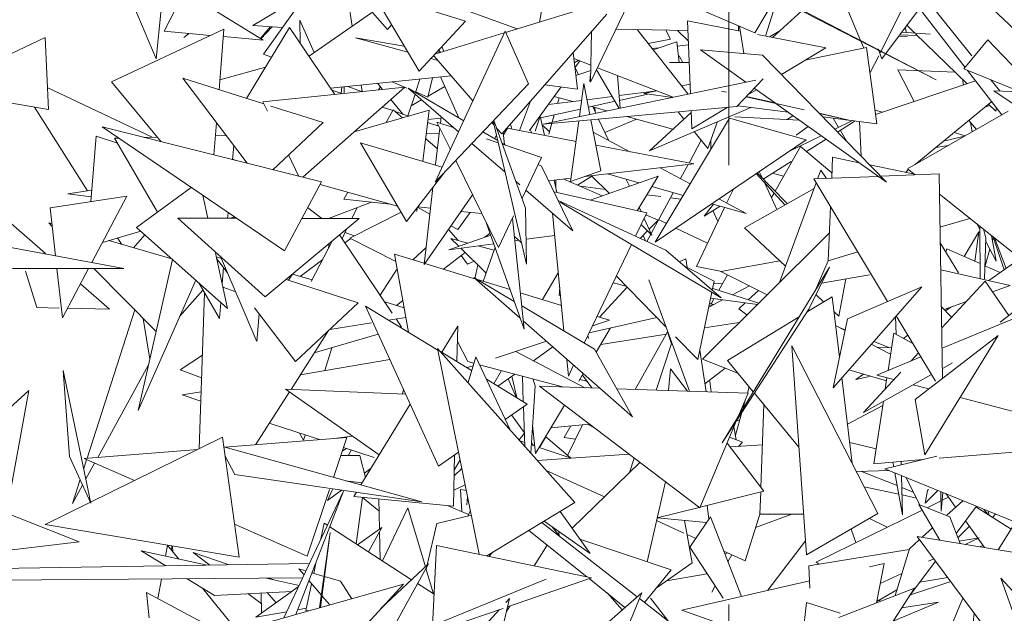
# Model space of a CAD drawing. Header units: metres. Extents: x -14.5 to 19.7, y -19.1 to 4.
# Tile 121 of 218: x 16.32 to 16.544, y 2.873 to 3.008. Entities that reach past the tile are written whole.
import ezdxf

# ---------------------------------------------------------------- set-up
doc = ezdxf.new("R2010")
doc.units = ezdxf.units.M
doc.linetypes.add('Traço ponto', pattern=[0.015875, 0.00635, -0.004762, 0, -0.004762])
doc.layers.add('A-DETL', color=7, linetype='Continuous', lineweight=5, true_color=0x00a600)
doc.layers.add('L-PLNT', color=7, linetype='Continuous', lineweight=5, true_color=0x005900)
doc.layers.add('G-IMPT', color=7, linetype='Continuous', lineweight=5)

# ---------------------------------------------------------------- blocks, each defined once
blk = doc.blocks.new('ÁRVORES ORNAMENTAIS - Pequeno e Médio Porte - Ipê-roxo-2976198-A')
at = {"layer": 'G-IMPT', "color": 253, "true_color": 0xaaaaaa}
for p, q in [((6.06023, 2.99728), (6.03231, 3.03331)), ((6.01236, 3.00512), (6.02621, 3.02859)), ((6.06173, 2.99989), (6.04002, 3.02705)), ((5.92874, 3.00593), (5.91293, 3.02392)), ((5.96332, 3.00758), (5.96654, 3.02484)), ((5.90054, 3.0003), (5.91537, 3.02115)), ((5.8761, 2.99919), (5.86765, 3.01911)), ((6.03065, 3.01721), (6.03642, 3.00342)), ((6.08686, 2.99124), (6.05868, 3.01805)), ((5.92068, 3.00665), (5.91911, 3.01689)), ((6.0148, 3.00442), (6.01811, 3.01485)), ((5.88185, 3.01317), (5.87788, 3.0055)), ((5.88307, 3.01422), (5.90043, 3.00347)), ((5.89805, 3.0068), (5.91042, 3.01419)), ((5.92526, 3.01441), (5.93592, 2.99644)), ((5.92526, 3.01441), (5.94648, 3.00784)), ((5.93594, 3.01419), (5.95825, 3.00603)), ((6.01236, 3.00512), (5.9929, 3.01353)), ((6.01753, 3.01302), (6.05361, 2.99446)), ((6.05361, 2.99446), (6.01759, 3.01323)), ((5.8761, 2.99919), (5.87721, 3.01044)), ((5.95563, 3.00523), (5.97692, 3.01173)), ((5.98336, 3.01142), (5.97494, 2.99392)), ((6.02302, 3.01019), (6.01641, 3.00411)), ((6.04092, 3.00062), (6.04581, 3.01035)), ((6.04983, 3.01071), (6.04126, 2.99924)), ((5.90885, 3.00273), (5.9088, 3.00804)), ((5.9088, 3.00804), (5.91202, 3.00063)), ((5.92509, 3.00971), (5.91095, 2.99989)), ((5.95474, 2.98211), (5.97865, 3.00942)), ((5.86588, 2.99399), (5.8915, 3.006)), ((5.8915, 3.006), (5.89039, 2.9922)), ((5.89663, 2.99022), (5.90641, 3.00633)), ((5.90484, 3.00635), (5.89805, 3.0068)), ((5.90202, 3.00654), (5.89981, 3.00385)), ((5.9025, 3.0065), (5.89988, 3.0038)), ((5.91671, 2.99114), (5.90641, 3.00633)), ((5.92874, 3.00593), (5.92966, 3.007)), ((5.93592, 2.99644), (5.94648, 3.00784)), ((5.99712, 3.00566), (5.98075, 3.00599)), ((5.98554, 3.0059), (5.99719, 2.99118)), ((5.99316, 3.00369), (5.99207, 3.00576)), ((5.99475, 3.00571), (5.99721, 3.00335)), ((5.99768, 2.99128), (5.99703, 3.00788)), ((6.00904, 3.00554), (5.99703, 3.00788)), ((6.00867, 3.00671), (6.00861, 3.00562)), ((6.00983, 3.00044), (6.00887, 3.00663)), ((6.04686, 3.00524), (6.04656, 3.00634)), ((6.04696, 3.00687), (6.0488, 3.00509)), ((5.82558, 2.99215), (5.85078, 3.00409)), ((5.85154, 2.98765), (5.85078, 3.00409)), ((5.8884, 3.00455), (5.87788, 3.0055)), ((5.88356, 3.00499), (5.88238, 3.00406)), ((5.88353, 3.00499), (5.88238, 3.00406)), ((5.90043, 3.00347), (5.89137, 3.00428)), ((5.93337, 3.00075), (5.92147, 3.004)), ((5.93256, 3.0021), (5.92147, 3.004)), ((5.93948, 3.00029), (5.95533, 3.00513)), ((5.95551, 3.00552), (5.9396, 2.97114)), ((5.96083, 2.99356), (5.95551, 3.00552)), ((5.97516, 3.00543), (5.97494, 2.99392)), ((5.99313, 3.00373), (5.98807, 3.0027)), ((6.02853, 3.00175), (6.01299, 3.00477)), ((6.01568, 3.00425), (6.01803, 3.0056)), ((6.04711, 3.00428), (6.04508, 3.00435)), ((6.04933, 3.00457), (6.04535, 3.00472)), ((6.0458, 3.00532), (6.0523, 3.00481)), ((6.04896, 3.00493), (6.06072, 2.99356)), ((6.05994, 2.99693), (6.06537, 3.00352)), ((6.07748, 2.99095), (6.06537, 3.00352)), ((5.94081, 3.0007), (5.9404, 3.00128)), ((5.94109, 3.00203), (5.94156, 3.00093)), ((5.98896, 3.00158), (5.99043, 3.00172)), ((5.99459, 3.00312), (5.98918, 3.0013)), ((5.99514, 2.99838), (5.99459, 3.00312)), ((5.9947, 3.00214), (5.99725, 3.00238)), ((6.0141, 3.00009), (5.99997, 3.00124)), ((5.99997, 3.00124), (6.01032, 2.99388)), ((6.01844, 2.99565), (6.02853, 3.00175)), ((6.03777, 3.0018), (6.02384, 2.99891)), ((6.03648, 3.00327), (6.03715, 3.00167)), ((6.0401, 2.98444), (6.03777, 3.0018)), ((6.04042, 3.00153), (6.04126, 2.99924)), ((5.90233, 2.99962), (5.90054, 3.0003)), ((5.94018, 2.99888), (5.93858, 2.99932)), ((5.94818, 2.98967), (5.9393, 2.99989)), ((5.94079, 3.00069), (5.93998, 3.00083)), ((5.97201, 2.99233), (5.97098, 3.00065)), ((5.97115, 2.99928), (5.97501, 2.99777)), ((5.99593, 2.99838), (5.99514, 2.99989)), ((6.0141, 3.00009), (6.04234, 2.97112)), ((6.03864, 2.99608), (6.04055, 2.99989)), ((5.89057, 2.99442), (5.90093, 2.99731)), ((5.97126, 2.99835), (5.97216, 2.99888)), ((5.97141, 2.99718), (5.97254, 2.99874)), ((5.97144, 2.99722), (5.97218, 2.9956)), ((5.98151, 2.98795), (5.97629, 2.99674)), ((5.97651, 2.99719), (5.99374, 2.99047)), ((5.9974, 2.99837), (5.9929, 2.99838)), ((6.0449, 2.99674), (6.04863, 2.98948)), ((6.0449, 2.99674), (6.05803, 2.99616)), ((6.05994, 2.99693), (6.07807, 2.98953)), ((5.89676, 2.97543), (5.88212, 2.99481)), ((5.90059, 2.98897), (5.88212, 2.99481)), ((5.94323, 2.99537), (5.91576, 2.99255)), ((5.93512, 2.99156), (5.93611, 2.99463)), ((5.93795, 2.99047), (5.939, 2.99493)), ((5.94081, 2.99512), (5.94494, 2.98581)), ((5.97499, 2.99654), (5.97163, 2.99541)), ((5.97482, 2.99403), (5.97498, 2.9959)), ((5.97482, 2.99403), (5.97495, 2.9948)), ((5.98108, 2.99541), (5.98173, 2.988)), ((6.01423, 2.99469), (6.00827, 2.98835)), ((6.03864, 2.99608), (6.03846, 2.99638)), ((6.05989, 2.99328), (6.05965, 2.99459)), ((6.06859, 2.98649), (6.06076, 2.9966)), ((5.87513, 2.98137), (5.8513, 2.99272)), ((5.86588, 2.99399), (5.87718, 2.98035)), ((5.90036, 2.98944), (5.93271, 2.99279)), ((5.90945, 2.97224), (5.93271, 2.99279)), ((5.91832, 2.99281), (5.9182, 2.99136)), ((5.91888, 2.99287), (5.9189, 2.99136)), ((5.9228, 2.99177), (5.91971, 2.99295)), ((5.92296, 2.99178), (5.92274, 2.99326)), ((5.92762, 2.99227), (5.92649, 2.99365)), ((5.92714, 2.99285), (5.92667, 2.99217)), ((5.93312, 2.99256), (5.92983, 2.99399)), ((5.94491, 2.98261), (5.93345, 2.99253)), ((5.94608, 2.98514), (5.93345, 2.99253)), ((5.9418, 2.9929), (5.93801, 2.99074)), ((5.96083, 2.99356), (5.9396, 2.97114)), ((5.96106, 2.9829), (5.96825, 2.99282)), ((6.01259, 2.99435), (5.96417, 2.98438)), ((5.97201, 2.99233), (5.96455, 2.99331)), ((5.97345, 2.99361), (5.97243, 2.98608)), ((5.9748, 2.98657), (5.97345, 2.99361)), ((5.9976, 2.99347), (5.99569, 2.99308)), ((6.01221, 2.99254), (6.01704, 2.98911)), ((6.03982, 2.98652), (6.06262, 2.9942)), ((6.06813, 2.9919), (6.06611, 2.99441)), ((5.85154, 2.98765), (5.82558, 2.99215)), ((5.91607, 2.99208), (5.91837, 2.99131)), ((5.9334, 2.98626), (5.935, 2.9912)), ((5.93795, 2.99047), (5.93515, 2.99168)), ((5.97089, 2.98951), (5.96669, 2.99067)), ((5.96781, 2.99036), (5.96745, 2.98908)), ((5.97991, 2.99065), (5.97416, 2.98992)), ((5.99003, 2.99191), (5.98148, 2.99084)), ((5.98158, 2.98977), (5.98797, 2.99119)), ((5.99005, 2.99191), (5.98712, 2.9913)), ((5.99366, 2.99045), (5.98712, 2.9913)), ((6.00587, 2.99161), (6.00478, 2.99186)), ((6.02361, 2.98758), (6.01038, 2.99059)), ((6.01693, 2.98918), (6.01047, 2.99068)), ((6.01079, 2.99102), (6.01271, 2.99218)), ((6.07267, 2.99174), (6.06673, 2.99194)), ((6.06673, 2.99194), (6.08303, 2.98094)), ((5.84835, 2.9882), (5.86045, 2.96919)), ((5.90036, 2.98944), (5.90139, 2.98731)), ((5.91406, 2.98471), (5.90215, 2.98848)), ((5.92754, 2.98823), (5.92992, 2.98743)), ((5.93223, 2.98665), (5.92951, 2.98997)), ((5.93651, 2.98988), (5.93414, 2.98853)), ((5.96128, 2.98958), (5.95877, 2.98291)), ((5.9636, 2.98577), (5.97266, 2.98779)), ((6.00827, 2.98835), (5.96417, 2.98438)), ((5.97293, 2.98977), (5.96535, 2.98882)), ((5.97449, 2.98819), (5.98057, 2.98955)), ((5.97866, 2.98737), (5.97514, 2.98834)), ((5.97556, 2.98822), (5.97619, 2.98686)), ((5.97595, 2.98811), (5.97602, 2.98723)), ((5.98837, 2.9783), (6.01141, 2.98815)), ((5.998, 2.98329), (6.00603, 2.98814)), ((6.01994, 2.98705), (6.00845, 2.98854)), ((6.01711, 2.98906), (6.04234, 2.97112)), ((6.06628, 2.98948), (6.04885, 2.9752)), ((6.06581, 2.98863), (6.06467, 2.98816)), ((6.06555, 2.98888), (6.06721, 2.98727)), ((6.06721, 2.98727), (6.06735, 2.98809)), ((5.93819, 2.98753), (5.92114, 2.98257)), ((5.92841, 2.98469), (5.93003, 2.98763)), ((5.93003, 2.98763), (5.93213, 2.98577)), ((5.93048, 2.98724), (5.93359, 2.98619)), ((5.93678, 2.97589), (5.93819, 2.98753)), ((5.94091, 2.98575), (5.93793, 2.98538)), ((5.94095, 2.98604), (5.94077, 2.98455)), ((5.96233, 2.98274), (5.96351, 2.98617)), ((5.96351, 2.98617), (5.96446, 2.98182)), ((5.96671, 2.98646), (5.96624, 2.98481)), ((5.9937, 2.98321), (5.98325, 2.9861)), ((5.99785, 2.98703), (5.98837, 2.9783)), ((6.00659, 2.98572), (5.98966, 2.9575)), ((5.99621, 2.98552), (5.99489, 2.98714)), ((5.998, 2.98329), (5.99783, 2.98741)), ((6.02404, 2.9808), (6.00659, 2.98572)), ((6.02243, 2.98528), (6.00779, 2.98602)), ((6.02102, 2.98627), (6.01972, 2.98541)), ((6.03379, 2.98527), (6.02702, 2.98684)), ((6.03379, 2.98527), (6.02706, 2.9868)), ((6.0401, 2.98444), (6.02781, 2.98603)), ((6.03143, 2.98361), (6.0302, 2.98572)), ((6.0414, 2.98705), (6.03969, 2.98753)), ((6.04713, 2.97418), (6.07004, 2.98732)), ((5.90526, 2.95547), (5.86377, 2.98372)), ((5.91368, 2.97118), (5.86377, 2.98372)), ((5.88978, 2.98467), (5.88919, 2.97734)), ((5.9026, 2.97396), (5.91406, 2.98471)), ((5.93785, 2.98476), (5.94044, 2.98389)), ((5.94065, 2.98346), (5.93969, 2.9752)), ((5.94038, 2.98401), (5.93979, 2.98411)), ((5.94389, 2.98349), (5.93998, 2.98482)), ((5.93998, 2.98482), (5.94304, 2.97857)), ((5.95302, 2.98409), (5.95247, 2.98473)), ((5.95279, 2.98507), (5.96036, 2.95244)), ((5.96017, 2.96525), (5.95293, 2.98522)), ((5.95474, 2.98211), (5.95358, 2.98345)), ((5.95512, 2.98191), (5.95605, 2.98343)), ((5.97166, 2.98043), (5.95605, 2.98343)), ((5.95675, 2.98441), (5.95704, 2.98324)), ((5.96394, 2.98419), (5.96561, 2.98257)), ((5.96617, 2.98456), (5.96547, 2.98207)), ((5.97229, 2.98511), (5.97041, 2.9713)), ((5.97728, 2.9737), (5.97504, 2.98536)), ((5.9768, 2.98552), (5.97901, 2.9807)), ((5.98544, 2.98549), (5.97819, 2.98248)), ((6.00169, 2.97877), (6.00385, 2.98492)), ((6.0245, 2.9838), (6.02179, 2.98187)), ((6.03459, 2.98515), (6.03057, 2.9832)), ((6.03121, 2.98255), (6.03521, 2.98507)), ((6.03619, 2.98494), (6.03657, 2.97705)), ((6.06279, 2.98316), (6.06106, 2.98519)), ((6.06186, 2.98263), (6.06147, 2.98471)), ((5.86245, 2.98159), (5.86122, 2.96672)), ((5.86245, 2.98159), (5.86726, 2.98005)), ((5.86661, 2.98117), (5.8675, 2.98119)), ((5.86661, 2.98117), (5.87638, 2.96434)), ((5.87331, 2.98133), (5.87632, 2.9814)), ((5.88954, 2.98171), (5.89198, 2.98177)), ((5.93741, 2.98109), (5.9401, 2.97871)), ((5.94051, 2.98228), (5.93755, 2.98221)), ((5.95383, 2.98061), (5.95044, 2.98259)), ((5.95354, 2.98183), (5.95311, 2.98103)), ((5.95506, 2.98247), (5.95535, 2.97972)), ((5.96125, 2.98316), (5.96157, 2.98237)), ((5.97558, 2.98253), (5.98393, 2.97808)), ((6.00169, 2.97877), (5.99854, 2.98265)), ((6.02748, 2.98169), (6.01995, 2.97803)), ((6.03329, 2.9804), (6.03182, 2.98294)), ((6.05533, 2.9805), (6.06006, 2.9816)), ((6.06027, 2.98172), (6.0577, 2.98245)), ((5.89372, 2.97946), (5.89346, 2.97626)), ((5.9226, 2.98011), (5.93309, 2.96221)), ((5.9226, 2.98011), (5.94119, 2.97458)), ((5.95549, 2.97345), (5.94796, 2.97997)), ((5.95395, 2.98008), (5.9513, 2.98098)), ((5.9558, 2.97946), (5.95482, 2.98003)), ((5.96377, 2.97676), (5.95492, 2.97976)), ((5.99844, 2.9753), (5.97615, 2.97957)), ((6.02404, 2.9808), (5.98966, 2.9575)), ((5.99737, 2.9755), (6.00014, 2.98068)), ((6.00234, 2.98062), (6.00234, 2.97865)), ((6.02275, 2.97926), (6.01696, 2.96908)), ((6.02275, 2.97926), (6.02991, 2.97326)), ((6.02414, 2.97809), (6.02859, 2.9809)), ((6.05354, 2.97904), (6.05644, 2.97952)), ((5.90621, 2.97735), (5.90858, 2.97246)), ((5.96377, 2.97676), (5.95936, 2.9675)), ((6.03007, 2.97681), (6.02986, 2.97204)), ((6.03007, 2.97681), (6.03611, 2.97555)), ((5.89347, 2.97644), (5.89416, 2.97609)), ((5.94427, 2.97607), (5.95399, 2.95623)), ((5.96383, 2.97476), (5.96307, 2.9752)), ((5.97091, 2.96009), (5.96383, 2.97476)), ((5.97356, 2.9724), (5.99844, 2.9753)), ((5.99082, 2.97441), (5.99763, 2.97078)), ((5.99546, 2.97194), (5.99718, 2.97515)), ((6.01425, 2.97186), (6.02061, 2.97587)), ((6.03851, 2.97505), (6.04869, 2.97294)), ((5.93309, 2.96221), (5.9419, 2.97357)), ((5.97728, 2.9737), (5.97041, 2.9713)), ((5.97524, 2.97249), (5.97202, 2.97048)), ((5.97484, 2.96706), (5.99036, 2.97253)), ((5.97515, 2.97258), (5.97921, 2.9686)), ((5.98593, 2.97097), (5.9788, 2.97301)), ((5.98554, 2.96464), (5.99036, 2.97253)), ((6.01917, 2.96594), (6.01269, 2.97311)), ((6.01971, 2.96625), (6.0129, 2.97325)), ((6.01408, 2.97204), (6.01337, 2.97357)), ((6.01891, 2.97251), (6.01635, 2.97318)), ((6.02575, 2.97187), (6.04046, 2.97246)), ((6.02735, 2.97385), (6.02663, 2.97191)), ((6.02866, 2.97199), (6.02735, 2.97385)), ((6.04101, 2.97249), (6.0543, 2.97302)), ((6.04737, 2.97399), (6.04662, 2.97337)), ((6.04713, 2.97418), (6.04886, 2.9728)), ((6.0543, 2.97302), (6.05509, 2.92647)), ((5.8716, 2.96084), (5.88401, 2.96994)), ((5.90526, 2.95547), (5.91368, 2.97118)), ((5.93105, 2.96569), (5.91339, 2.97063)), ((5.93909, 2.96994), (5.93706, 2.95239)), ((5.95884, 2.97054), (5.95799, 2.97128)), ((5.96542, 2.97145), (5.97051, 2.97204)), ((5.96668, 2.9716), (5.96729, 2.96877)), ((5.96702, 2.97164), (5.96705, 2.96986)), ((5.96887, 2.97185), (5.97761, 2.96804)), ((5.97267, 2.9702), (5.97833, 2.96947)), ((5.9831, 2.97178), (5.98381, 2.97023)), ((5.99601, 2.96809), (5.98889, 2.97013)), ((6.01738, 2.96493), (6.01453, 2.97107)), ((6.02629, 2.97098), (6.01795, 2.94827)), ((6.02575, 2.97187), (6.04258, 2.94395)), ((5.85194, 2.9653), (5.86943, 2.96798)), ((5.86144, 2.96935), (5.85599, 2.96845)), ((5.86131, 2.96783), (5.85599, 2.96845)), ((5.8614, 2.95281), (5.86943, 2.96798)), ((5.88783, 2.96293), (5.8867, 2.96811)), ((5.91882, 2.96727), (5.9197, 2.96886)), ((5.94808, 2.96829), (5.93706, 2.95239)), ((5.97091, 2.96009), (5.96023, 2.96933)), ((5.98776, 2.96414), (5.96665, 2.96892)), ((5.98774, 2.96825), (5.99092, 2.96784)), ((5.98875, 2.95944), (5.99374, 2.96874)), ((6.00594, 2.96635), (6.00748, 2.96958)), ((6.01, 2.96073), (6.02583, 2.96972)), ((6.01672, 2.96865), (6.01613, 2.96762)), ((6.05437, 2.9684), (6.07615, 2.95104)), ((5.91056, 2.96536), (5.91379, 2.9629)), ((5.91527, 2.9629), (5.92508, 2.96661)), ((5.91882, 2.96727), (5.92936, 2.96616)), ((5.92183, 2.96538), (5.92063, 2.96289)), ((5.93557, 2.96541), (5.93838, 2.96385)), ((5.93564, 2.9655), (5.93854, 2.9652)), ((5.99209, 2.95562), (5.96759, 2.96697)), ((6.00472, 2.94478), (5.96806, 2.96656)), ((5.98601, 2.96542), (5.98646, 2.96443)), ((5.99311, 2.96756), (5.9955, 2.96725)), ((5.99907, 2.95197), (6.00548, 2.96539)), ((6.00079, 2.96337), (6.00296, 2.96611)), ((6.00079, 2.96337), (6.00445, 2.96568)), ((6.01039, 2.96398), (6.00253, 2.96623)), ((6.00414, 2.96732), (6.01039, 2.96398)), ((6.02957, 2.96555), (6.02902, 2.95323)), ((5.85194, 2.9653), (5.85316, 2.95434)), ((5.89246, 2.96419), (5.89235, 2.96293)), ((5.89388, 2.96322), (5.89295, 2.96292)), ((5.92015, 2.95842), (5.93185, 2.96432)), ((5.93541, 2.96447), (5.93551, 2.96534)), ((5.94471, 2.96033), (5.94755, 2.96425)), ((5.94544, 2.96447), (5.9502, 2.96397)), ((5.95743, 2.96344), (5.95399, 2.95623)), ((5.96017, 2.96525), (5.96036, 2.95244)), ((5.96891, 2.93726), (5.9663, 2.96408)), ((5.98776, 2.96414), (5.9852, 2.95881)), ((5.98755, 2.96371), (5.99035, 2.96249)), ((6.00281, 2.96465), (6.00396, 2.96221)), ((5.84306, 2.96174), (5.85088, 2.95491)), ((5.85242, 2.96106), (5.85161, 2.96188)), ((5.85161, 2.96188), (5.85235, 2.96166)), ((5.88104, 2.96294), (5.90092, 2.94502)), ((5.88104, 2.96294), (5.89431, 2.96292)), ((5.90092, 2.94502), (5.92228, 2.96289)), ((5.90925, 2.9629), (5.92228, 2.96289)), ((5.94316, 2.96119), (5.94471, 2.96033)), ((5.95129, 2.96175), (5.95985, 2.93764)), ((5.95716, 2.96287), (5.95985, 2.93764)), ((5.98648, 2.96147), (5.98892, 2.95908)), ((5.98717, 2.9629), (5.98892, 2.95908)), ((5.99035, 2.96249), (5.98831, 2.96041)), ((5.99221, 2.96175), (5.99045, 2.96261)), ((6.0545, 2.96087), (6.06128, 2.9629)), ((6.06297, 2.96155), (6.06359, 2.96034)), ((6.06364, 2.94916), (6.06359, 2.96106)), ((5.82867, 2.95889), (5.86872, 2.95145)), ((5.86385, 2.95743), (5.87258, 2.95997)), ((5.87353, 2.95911), (5.87091, 2.95622)), ((5.89233, 2.94235), (5.8716, 2.96084)), ((5.91781, 2.95915), (5.92983, 2.94129)), ((5.91951, 2.96057), (5.9184, 2.95827)), ((5.92113, 2.95891), (5.91907, 2.95964)), ((5.94486, 2.95786), (5.94259, 2.96037)), ((5.94271, 2.95575), (5.95223, 2.9591)), ((5.95208, 2.95953), (5.95091, 2.95863)), ((5.95922, 2.95734), (5.95759, 2.95882)), ((5.96679, 2.95901), (5.96028, 2.95813)), ((5.98794, 2.96004), (5.98627, 2.95832)), ((5.98746, 2.95777), (5.98693, 2.959)), ((5.98778, 2.95762), (5.98868, 2.95931)), ((6.00157, 2.95721), (5.99438, 2.9607)), ((6.0293, 2.95954), (6.00041, 2.93084)), ((6.01, 2.96073), (6.01933, 2.95202)), ((6.06004, 2.95418), (6.06334, 2.95986)), ((6.06243, 2.95311), (6.06334, 2.95986)), ((6.06491, 2.95849), (6.06438, 2.96043)), ((6.06729, 2.95312), (6.06622, 2.95896)), ((5.86531, 2.95786), (5.87966, 2.95365)), ((5.8673, 2.95843), (5.8682, 2.95701)), ((5.91623, 2.95782), (5.91138, 2.94849)), ((5.91543, 2.95715), (5.91534, 2.95612)), ((5.91904, 2.95732), (5.92036, 2.95831)), ((5.93062, 2.95308), (5.92015, 2.95842)), ((5.95293, 2.95713), (5.94271, 2.95575)), ((5.94499, 2.95655), (5.94319, 2.95832)), ((5.94319, 2.95832), (5.94704, 2.95727)), ((5.94933, 2.95664), (5.95298, 2.95565)), ((5.9586, 2.9579), (5.9577, 2.95778)), ((5.98429, 2.95691), (5.97353, 2.93451)), ((6.05869, 2.95051), (6.05456, 2.95734)), ((6.06491, 2.95849), (6.06462, 2.94913)), ((6.06489, 2.95781), (6.06729, 2.95312)), ((6.06664, 2.95853), (6.06643, 2.9578)), ((6.0691, 2.95118), (6.06666, 2.95847)), ((6.06957, 2.9515), (6.06688, 2.95843)), ((5.89233, 2.94235), (5.8895, 2.95532)), ((5.89092, 2.95377), (5.88975, 2.95415)), ((5.89901, 2.93489), (5.89073, 2.95421)), ((5.93031, 2.95477), (5.9371, 2.95268)), ((5.93031, 2.95477), (5.93352, 2.93696)), ((5.93451, 2.95348), (5.93751, 2.95624)), ((5.94642, 2.95515), (5.94148, 2.95134)), ((5.95115, 2.95051), (5.94544, 2.95611)), ((5.94698, 2.95246), (5.94548, 2.95443)), ((5.95053, 2.94855), (5.95321, 2.95633)), ((5.99209, 2.95562), (6.00472, 2.94478)), ((6.02902, 2.95323), (6.03577, 2.95525)), ((6.0561, 2.95594), (6.05586, 2.9552)), ((6.0561, 2.95594), (6.06363, 2.95258)), ((6.06588, 2.95587), (6.0648, 2.95206)), ((6.08997, 2.95592), (6.06817, 2.93928)), ((5.87977, 2.95355), (5.87195, 2.91913)), ((5.89231, 2.95052), (5.88984, 2.95374)), ((5.90885, 2.94967), (5.91401, 2.95354)), ((5.93724, 2.95264), (5.94884, 2.94907)), ((5.94848, 2.95313), (5.94698, 2.95246)), ((5.94863, 2.94914), (5.94929, 2.95233)), ((5.99666, 2.95366), (5.99514, 2.95301)), ((5.99617, 2.95212), (6.00311, 2.94862)), ((5.99666, 2.95366), (5.99696, 2.95173)), ((5.99907, 2.95197), (6.00482, 2.95081)), ((6.00465, 2.95077), (6.01802, 2.95324)), ((6.02607, 2.94641), (6.02905, 2.95323)), ((6.06471, 2.9521), (6.06819, 2.95054)), ((6.0656, 2.94873), (6.07276, 2.95374)), ((5.84338, 2.95145), (5.86872, 2.95145)), ((5.84888, 2.94259), (5.84635, 2.9509)), ((5.85348, 2.95145), (5.85474, 2.94021)), ((5.85474, 2.94021), (5.86068, 2.95145)), ((5.87605, 2.93716), (5.86191, 2.95145)), ((5.89142, 2.95169), (5.89111, 2.94795)), ((5.90623, 2.9488), (5.9071, 2.95019)), ((5.90711, 2.9502), (5.91157, 2.94886)), ((5.93093, 2.95137), (5.92704, 2.94543)), ((5.96403, 2.9444), (5.96757, 2.95051)), ((5.99215, 2.93814), (5.98083, 2.9497)), ((6.00613, 2.95003), (6.00413, 2.94651)), ((6.00465, 2.95077), (6.01515, 2.94549)), ((6.02935, 2.95178), (6.00491, 2.9118)), ((6.02468, 2.94221), (6.02935, 2.95178)), ((6.03846, 2.95004), (6.02756, 2.94811)), ((6.05467, 2.95118), (6.07049, 2.94763)), ((5.85884, 2.94796), (5.86543, 2.94221)), ((5.88509, 2.94881), (5.87195, 2.91913)), ((5.88576, 2.94821), (5.89046, 2.94012)), ((5.92205, 2.94365), (5.90566, 2.94898)), ((5.95896, 2.94016), (5.94842, 2.94944)), ((5.9576, 2.94398), (5.94842, 2.94944)), ((5.94925, 2.94894), (5.95665, 2.94667)), ((5.98013, 2.94825), (5.98303, 2.94746)), ((5.99752, 2.92353), (5.9882, 2.9489)), ((6.00267, 2.94654), (6.00311, 2.94862)), ((6.00298, 2.948), (6.00506, 2.94815)), ((6.00728, 2.9455), (6.01116, 2.9475)), ((6.03308, 2.94909), (6.03148, 2.94066)), ((6.0648, 2.94862), (6.05489, 2.93793)), ((6.0648, 2.94862), (6.07016, 2.9408)), ((6.06648, 2.94617), (6.07049, 2.94763)), ((5.88142, 2.94052), (5.88672, 2.94656)), ((5.8859, 2.91046), (5.88707, 2.94595)), ((5.8942, 2.94613), (5.89126, 2.94726)), ((5.95897, 2.94595), (5.96834, 2.94307)), ((5.96793, 2.94726), (5.96781, 2.94526)), ((5.97697, 2.94041), (5.98328, 2.9472)), ((5.99936, 2.93077), (6.00257, 2.94606)), ((6.00276, 2.94696), (6.01323, 2.94358)), ((6.01086, 2.94434), (6.01317, 2.94649)), ((6.02629, 2.94551), (6.02802, 2.94389)), ((6.05036, 2.94733), (6.03016, 2.92434)), ((6.05036, 2.94733), (6.03345, 2.93998)), ((5.89076, 2.94375), (5.89046, 2.94012)), ((5.90783, 2.9303), (5.92205, 2.94365)), ((5.9281, 2.94387), (5.93252, 2.94253)), ((5.93222, 2.94418), (5.93078, 2.94306)), ((5.97588, 2.93312), (5.95928, 2.94298)), ((6.00194, 2.94303), (6.00292, 2.94325)), ((6.00201, 2.94278), (6.00501, 2.94433)), ((6.00205, 2.94359), (6.00292, 2.94325)), ((6.00228, 2.94469), (6.01294, 2.94329)), ((6.00304, 2.94459), (6.00239, 2.94345)), ((6.00868, 2.94231), (6.01013, 2.94366)), ((6.02995, 2.94506), (6.0243, 2.94162)), ((6.02995, 2.94506), (6.03162, 2.93126)), ((6.05544, 2.94214), (6.06051, 2.94399)), ((5.84888, 2.94259), (5.85402, 2.94247)), ((5.85591, 2.94243), (5.86543, 2.94221)), ((5.87119, 2.94207), (5.86033, 2.90827)), ((5.90783, 2.9303), (5.89845, 2.94253)), ((5.89901, 2.93489), (5.89951, 2.94114)), ((5.94036, 2.90648), (5.92372, 2.94289)), ((5.94023, 2.93291), (5.92372, 2.94289)), ((6.02468, 2.94221), (6.00491, 2.9118)), ((6.01056, 2.94092), (6.00868, 2.94231)), ((6.03035, 2.94171), (6.03148, 2.94066)), ((6.04453, 2.9407), (6.0535, 2.92581)), ((6.05714, 2.94036), (6.05481, 2.94279)), ((6.07459, 2.94143), (6.05497, 2.93333)), ((6.05573, 2.94183), (6.05699, 2.9427)), ((5.87461, 2.93083), (5.87314, 2.9401)), ((5.91562, 2.93761), (5.92509, 2.93911)), ((5.92895, 2.93972), (5.93291, 2.94035)), ((5.9307, 2.94), (5.93195, 2.93814)), ((5.98449, 2.91769), (5.95965, 2.93955)), ((5.97466, 2.93685), (5.99001, 2.94033)), ((5.97927, 2.9397), (5.97541, 2.93842)), ((5.97645, 2.94057), (5.97927, 2.9397)), ((6.00087, 2.93793), (6.00882, 2.93919)), ((6.02245, 2.9405), (6.00612, 2.93056)), ((6.03345, 2.93998), (6.03016, 2.92434)), ((6.03074, 2.9385), (6.0329, 2.93737)), ((6.04441, 2.94056), (6.04455, 2.93642)), ((5.91534, 2.93736), (5.90677, 2.92396)), ((5.92661, 2.93656), (5.91208, 2.93225)), ((5.94108, 2.93239), (5.94474, 2.93838)), ((5.94454, 2.9303), (5.94474, 2.93838)), ((5.97435, 2.93622), (5.9745, 2.93552)), ((5.97624, 2.93246), (5.97953, 2.93795)), ((5.97728, 2.93419), (5.99222, 2.93656)), ((5.9925, 2.93705), (5.98508, 2.92395)), ((5.9925, 2.93705), (5.99336, 2.93436)), ((6.03293, 2.93749), (6.03181, 2.93794)), ((6.04268, 2.92826), (6.04397, 2.93673)), ((6.04397, 2.93673), (6.04834, 2.93438)), ((6.04717, 2.93633), (6.04622, 2.93552)), ((6.06772, 2.93623), (6.04886, 2.92167)), ((6.06772, 2.93623), (6.05109, 2.90905)), ((5.94465, 2.93483), (5.947, 2.93027)), ((5.96491, 2.93492), (5.95333, 2.93106)), ((5.98992, 2.92379), (5.99344, 2.93463)), ((5.99936, 2.93077), (5.9943, 2.93595)), ((6.03886, 2.93424), (6.04324, 2.93194)), ((6.04306, 2.93343), (6.03943, 2.93489)), ((5.88151, 2.92844), (5.8866, 2.93177)), ((5.91609, 2.93344), (5.91449, 2.92822)), ((5.94963, 2.88639), (5.94015, 2.93329)), ((5.97138, 2.89817), (5.94015, 2.93329)), ((5.94789, 2.92827), (5.9408, 2.93256)), ((5.95795, 2.93259), (5.97365, 2.92433)), ((5.96196, 2.93048), (5.96636, 2.93365)), ((5.98449, 2.91769), (5.97588, 2.93312)), ((5.99981, 2.93288), (6.00124, 2.92341)), ((6.04037, 2.8957), (6.02079, 2.93388)), ((6.02411, 2.88625), (6.02079, 2.93388)), ((6.04019, 2.93354), (6.04346, 2.93342)), ((6.04963, 2.93225), (6.04795, 2.93044)), ((5.87432, 2.92956), (5.86277, 2.90846)), ((5.92927, 2.93073), (5.90889, 2.92726)), ((5.94838, 2.92991), (5.947, 2.93027)), ((5.94707, 2.92551), (5.94882, 2.9314)), ((5.95664, 2.91475), (5.94882, 2.9314)), ((5.96888, 2.92449), (5.94969, 2.92956)), ((5.96991, 2.92697), (5.96953, 2.93085)), ((6.00849, 2.92768), (6.00041, 2.93084)), ((6.01201, 2.92341), (6.00612, 2.93056)), ((6.05017, 2.93135), (6.04012, 2.92721)), ((6.05736, 2.92998), (6.05505, 2.9287)), ((5.85631, 2.90867), (5.85493, 2.92827)), ((5.85493, 2.92827), (5.86124, 2.89807)), ((5.88151, 2.92844), (5.88643, 2.92655)), ((5.94821, 2.92935), (5.94686, 2.9289)), ((5.95293, 2.92523), (5.95467, 2.92824)), ((5.95387, 2.92466), (5.95773, 2.92744)), ((5.97111, 2.92946), (5.96991, 2.92697)), ((5.97226, 2.92581), (5.9733, 2.92754)), ((5.99315, 2.92864), (5.99267, 2.9237)), ((5.99315, 2.92864), (5.99703, 2.92355)), ((6.00096, 2.92525), (6.0056, 2.92881)), ((6.03373, 2.9284), (6.04232, 2.92588)), ((6.03532, 2.9262), (6.03712, 2.9274)), ((6.04559, 2.92789), (6.03708, 2.91871)), ((6.05259, 2.92733), (6.03708, 2.91871)), ((5.96055, 2.92062), (5.95124, 2.92625)), ((5.95618, 2.92632), (5.95801, 2.92216)), ((5.95815, 2.92208), (5.95706, 2.92696)), ((5.95965, 2.92117), (5.95944, 2.92698)), ((5.96235, 2.92473), (5.96184, 2.92635)), ((5.97249, 2.92619), (5.97409, 2.92581)), ((5.9731, 2.92721), (5.97525, 2.92428)), ((6.00239, 2.92337), (6.00214, 2.92581)), ((6.03218, 2.92664), (6.03454, 2.90706)), ((6.03532, 2.9262), (6.03846, 2.9269)), ((6.044, 2.92617), (6.04012, 2.92721)), ((6.04204, 2.92406), (6.04242, 2.92659)), ((5.83671, 2.9143), (5.84706, 2.9237)), ((5.842, 2.89576), (5.84706, 2.9237)), ((5.88633, 2.92343), (5.882, 2.92269)), ((5.9064, 2.92337), (5.8987, 2.91135)), ((5.93286, 2.92288), (5.90548, 2.92401)), ((5.90548, 2.92401), (5.92685, 2.90905)), ((5.93237, 2.92396), (5.93218, 2.92291)), ((5.96235, 2.92473), (5.96137, 2.90943)), ((5.99982, 2.89699), (5.96333, 2.92467)), ((5.96333, 2.92467), (5.97707, 2.92422)), ((5.98092, 2.92409), (6.01083, 2.92309)), ((6.00865, 2.91793), (6.01083, 2.92309)), ((6.01106, 2.92456), (6.01065, 2.9231)), ((6.0224, 2.91077), (6.01226, 2.9231)), ((6.05194, 2.92405), (6.04839, 2.925)), ((5.88626, 2.9213), (5.882, 2.92269)), ((5.92267, 2.9022), (5.9339, 2.92061)), ((5.95553, 2.91711), (5.96055, 2.92062)), ((6.01026, 2.92173), (6.00963, 2.91952)), ((6.03945, 2.90702), (6.04161, 2.92123)), ((6.04886, 2.92167), (6.05109, 2.90905)), ((6.08104, 2.91626), (6.0591, 2.92213)), ((5.96001, 2.91096), (5.95969, 2.92002)), ((5.96243, 2.90936), (5.96901, 2.92037)), ((6.0094, 2.9187), (6.00793, 2.91352)), ((6.01374, 2.90166), (6.01438, 2.92052)), ((6.04147, 2.92028), (6.03346, 2.91606)), ((5.91322, 2.91251), (5.90183, 2.91623)), ((5.95698, 2.91812), (5.9599, 2.91406)), ((5.9659, 2.91517), (5.97468, 2.91606)), ((5.99982, 2.89699), (6.00821, 2.91688)), ((6.00813, 2.91668), (6.00892, 2.91702)), ((5.90871, 2.91398), (5.90964, 2.9124)), ((5.9599, 2.91401), (5.9587, 2.91244)), ((5.96178, 2.91577), (5.96243, 2.90936)), ((5.97048, 2.91563), (5.96896, 2.91299)), ((5.97313, 2.9159), (5.96972, 2.90893)), ((5.97426, 2.91602), (5.97571, 2.91528)), ((6.00811, 2.91245), (6.0076, 2.91543)), ((5.89115, 2.91305), (5.85079, 2.89317)), ((5.89497, 2.88573), (5.89115, 2.91305)), ((5.91949, 2.91301), (5.89174, 2.91079)), ((5.90999, 2.91356), (5.90964, 2.9124)), ((5.91949, 2.91301), (5.91646, 2.90392)), ((5.92073, 2.91333), (5.91656, 2.91278)), ((5.95997, 2.91186), (5.95889, 2.91222)), ((5.96152, 2.9118), (5.96196, 2.91119)), ((5.96476, 2.91315), (5.96334, 2.91073)), ((5.96476, 2.91315), (5.97042, 2.90835)), ((5.97151, 2.91258), (5.96896, 2.91299)), ((6.00605, 2.91174), (6.01441, 2.90078)), ((6.00953, 2.9119), (6.0066, 2.91305)), ((6.00953, 2.9119), (6.00861, 2.91096)), ((6.03396, 2.91189), (6.03996, 2.9104)), ((5.88556, 2.91029), (5.85967, 2.90822)), ((5.89146, 2.91087), (5.93654, 2.89835)), ((5.91944, 2.91048), (5.91846, 2.90992)), ((5.92573, 2.90843), (5.91873, 2.91072)), ((5.91989, 2.90893), (5.92047, 2.91015)), ((5.94036, 2.90648), (5.94492, 2.90967)), ((5.96225, 2.91109), (5.96149, 2.91135)), ((5.97057, 2.90829), (5.96326, 2.91075)), ((6.01407, 2.91134), (6.00674, 2.91083)), ((6.0543, 2.90826), (6.07964, 2.91038)), ((5.85631, 2.90867), (5.86124, 2.89807)), ((5.86023, 2.90797), (5.85959, 2.90597)), ((5.85967, 2.90822), (5.87115, 2.90319)), ((5.86206, 2.90717), (5.86009, 2.90357)), ((5.89174, 2.90886), (5.89397, 2.9046)), ((5.92247, 2.90893), (5.91813, 2.90892)), ((5.92371, 2.90389), (5.92247, 2.90893)), ((5.94373, 2.89734), (5.94402, 2.90904)), ((5.94528, 2.90789), (5.94393, 2.90555)), ((5.98371, 2.90921), (5.96288, 2.90775)), ((5.97078, 2.89231), (5.9862, 2.90732)), ((5.98383, 2.90502), (5.9849, 2.90831)), ((6.03945, 2.90702), (6.05062, 2.90795)), ((6.05377, 2.90871), (6.04197, 2.90587)), ((6.04379, 2.90738), (6.04398, 2.90635)), ((6.04566, 2.90676), (6.04564, 2.90753)), ((5.92347, 2.90487), (5.92498, 2.90599)), ((5.94567, 2.90596), (5.9439, 2.90426)), ((5.96485, 2.90551), (5.97813, 2.89947)), ((6.04298, 2.90545), (6.03548, 2.90524)), ((6.03667, 2.90527), (6.04477, 2.90204)), ((6.07335, 2.893), (6.04197, 2.90587)), ((6.04424, 2.90494), (6.04599, 2.89536)), ((5.85876, 2.9034), (5.857, 2.89793)), ((5.89397, 2.9046), (5.93654, 2.89835)), ((5.92295, 2.90265), (5.91919, 2.90316)), ((5.98786, 2.88467), (5.99199, 2.90293)), ((6.04599, 2.89536), (6.04573, 2.90433)), ((6.04992, 2.89765), (6.04671, 2.90393)), ((5.85933, 2.90217), (5.857, 2.89793)), ((5.90512, 2.87191), (5.9187, 2.90074)), ((5.90785, 2.87268), (5.9187, 2.90074)), ((5.91552, 2.90112), (5.91047, 2.88599)), ((5.91505, 2.89866), (5.91621, 2.90112)), ((5.91505, 2.89866), (5.91826, 2.90103)), ((5.92106, 2.89954), (5.92166, 2.90053)), ((5.94398, 2.90105), (5.94643, 2.90222)), ((5.94532, 2.90114), (5.94669, 2.9009)), ((5.94532, 2.90114), (5.94562, 2.89613)), ((6.01441, 2.90078), (5.99989, 2.89714)), ((6.01353, 2.8955), (6.0137, 2.9006)), ((6.04513, 2.90006), (6.03726, 2.90176)), ((6.04581, 2.90162), (6.04842, 2.90058)), ((6.05114, 2.89802), (6.05398, 2.90095)), ((6.05114, 2.89802), (6.05167, 2.90093)), ((6.05167, 2.90093), (6.05186, 2.90112)), ((6.0548, 2.89624), (6.05469, 2.90065)), ((6.05515, 2.90046), (6.0548, 2.89624)), ((5.94373, 2.89734), (5.92106, 2.89954)), ((5.92303, 2.8993), (5.92162, 2.88877)), ((5.92303, 2.8993), (5.9268, 2.89633)), ((5.92675, 2.89899), (5.92689, 2.89209)), ((5.94698, 2.8995), (5.94679, 2.89765)), ((5.95134, 2.88603), (5.97138, 2.89817)), ((6.04912, 2.8992), (6.04586, 2.89991)), ((6.05155, 2.897), (6.05474, 2.89856)), ((6.055, 2.89869), (6.05645, 2.8994)), ((6.05806, 2.89713), (6.05592, 2.90015)), ((6.05596, 2.89523), (6.05969, 2.8986)), ((5.84111, 2.89611), (5.85852, 2.88926)), ((5.9334, 2.89695), (5.92756, 2.88493)), ((5.93736, 2.88357), (5.9334, 2.89695)), ((5.94258, 2.89745), (5.94716, 2.89546)), ((5.9476, 2.8964), (5.947, 2.89511)), ((5.96804, 2.89615), (5.97487, 2.88656)), ((5.99969, 2.89709), (5.99013, 2.89469)), ((6.00188, 2.89442), (6.00151, 2.89754)), ((6.02631, 2.88462), (6.05045, 2.89646)), ((6.05674, 2.89492), (6.0497, 2.89774)), ((6.0497, 2.89774), (6.05446, 2.88962)), ((6.05819, 2.89116), (6.06279, 2.89733)), ((6.07068, 2.89212), (6.06268, 2.89719)), ((6.06545, 2.89543), (6.06451, 2.89662)), ((6.06549, 2.89622), (6.06569, 2.89528)), ((5.94782, 2.8953), (5.93997, 2.89343)), ((5.96441, 2.89394), (5.97487, 2.88656)), ((5.98999, 2.89407), (5.99621, 2.89124)), ((5.99012, 2.89467), (6.00137, 2.89366)), ((5.99808, 2.88444), (5.99636, 2.89411)), ((6.00224, 2.89496), (5.99755, 2.88799)), ((6.0093, 2.87681), (6.00224, 2.89496)), ((6.01354, 2.89577), (6.01012, 2.88491)), ((6.02078, 2.8955), (6.0125, 2.89248)), ((6.02346, 2.8955), (6.01353, 2.8955)), ((6.04037, 2.8957), (6.02411, 2.88625)), ((6.04248, 2.89255), (6.03846, 2.89455)), ((6.05674, 2.89492), (6.05908, 2.88885)), ((6.0646, 2.88793), (6.0603, 2.89399)), ((6.06712, 2.89555), (6.06647, 2.89479)), ((6.07167, 2.89369), (6.06772, 2.88741)), ((5.89497, 2.88573), (5.85079, 2.89317)), ((5.89392, 2.89323), (5.91047, 2.88599)), ((5.91322, 2.87421), (5.91567, 2.89139)), ((5.91348, 2.87428), (5.91567, 2.89139)), ((5.91434, 2.89348), (5.91359, 2.8899)), ((5.91434, 2.89348), (5.91506, 2.89302)), ((5.91558, 2.89268), (5.93422, 2.88061)), ((5.92194, 2.88856), (5.92748, 2.89251)), ((5.92439, 2.88698), (5.92748, 2.89251)), ((5.9269, 2.89148), (5.92703, 2.88527)), ((5.93779, 2.88398), (5.93997, 2.89343)), ((5.97409, 2.88126), (5.9609, 2.89182)), ((5.98557, 2.87673), (5.96387, 2.89362)), ((5.96618, 2.89269), (5.96783, 2.89065)), ((5.96771, 2.89148), (5.96785, 2.89052)), ((6.03536, 2.88906), (6.03426, 2.89215)), ((6.05047, 2.89028), (6.05282, 2.89241)), ((6.05857, 2.89018), (6.06117, 2.89275)), ((5.83952, 2.887), (5.85852, 2.88926)), ((5.99331, 2.88283), (5.97253, 2.88985)), ((5.99693, 2.89091), (5.99891, 2.89001)), ((6.01533, 2.8782), (6.02388, 2.88948)), ((6.04754, 2.88764), (6.04987, 2.88974)), ((6.04933, 2.89047), (6.07236, 2.88663)), ((6.04933, 2.89047), (6.06771, 2.86577)), ((6.05887, 2.88939), (6.06346, 2.89014)), ((6.06024, 2.88865), (6.06346, 2.89014)), ((5.87824, 2.88377), (5.87266, 2.88715)), ((5.8873, 2.88397), (5.87266, 2.88715)), ((5.8782, 2.88595), (5.87865, 2.88846)), ((5.88124, 2.88529), (5.87865, 2.88846)), ((5.87957, 2.88733), (5.87963, 2.88831)), ((5.87984, 2.887), (5.87979, 2.88828)), ((5.93887, 2.86849), (5.93991, 2.88842)), ((5.93991, 2.88842), (5.97515, 2.88104)), ((5.96215, 2.88376), (5.96505, 2.8885)), ((6.00514, 2.87643), (5.99755, 2.88799)), ((6.00529, 2.88711), (6.01012, 2.88491)), ((6.02462, 2.88375), (6.04751, 2.88752)), ((6.04754, 2.88764), (6.04432, 2.87698)), ((6.06426, 2.88841), (6.06354, 2.8881)), ((5.89272, 2.88401), (5.88453, 2.88677)), ((5.88453, 2.88677), (5.88832, 2.88394)), ((5.91251, 2.88473), (5.91195, 2.88208)), ((5.95181, 2.88593), (5.95261, 2.88679)), ((6.00615, 2.88672), (6.00555, 2.88645)), ((6.00624, 2.88468), (6.0071, 2.88629)), ((6.04745, 2.87672), (6.0535, 2.88486)), ((6.05191, 2.8848), (6.05313, 2.88536)), ((5.91095, 2.8843), (5.83884, 2.88314)), ((5.90852, 2.88312), (5.91016, 2.88262)), ((5.90852, 2.88312), (5.90973, 2.8817)), ((5.93806, 2.88423), (5.91793, 2.84761)), ((5.93806, 2.88423), (5.92723, 2.87402)), ((5.93918, 2.87741), (5.93748, 2.88316)), ((5.93755, 2.88292), (5.9377, 2.88357)), ((5.99331, 2.88283), (5.98724, 2.87543)), ((5.99808, 2.88444), (5.98988, 2.87865)), ((6.02462, 2.88375), (6.02485, 2.87866)), ((6.02699, 2.88414), (6.02631, 2.88462)), ((6.04177, 2.88427), (6.03846, 2.88351)), ((6.04177, 2.88427), (6.04006, 2.87534)), ((5.90941, 2.88102), (5.83838, 2.88048)), ((5.87646, 2.87633), (5.87726, 2.88077)), ((5.88936, 2.87704), (5.88312, 2.88082)), ((5.90861, 2.87932), (5.90112, 2.88095)), ((5.90288, 2.88057), (5.90173, 2.88096)), ((5.91084, 2.88042), (5.91364, 2.87714)), ((5.91153, 2.88221), (5.91402, 2.88145)), ((5.91439, 2.88134), (5.91802, 2.88024)), ((5.91802, 2.88024), (5.92059, 2.87629)), ((5.95604, 2.87443), (5.97515, 2.88104)), ((5.96206, 2.87959), (5.96486, 2.88071)), ((5.98279, 2.8743), (5.97461, 2.88085)), ((6.0015, 2.88197), (5.99228, 2.88035)), ((6.02477, 2.88037), (5.99575, 2.8737)), ((6.0409, 2.87971), (6.04583, 2.88199)), ((6.05697, 2.8802), (6.04778, 2.87717)), ((6.0563, 2.88111), (6.04995, 2.88008)), ((6.07293, 2.87605), (6.06839, 2.88098)), ((6.06839, 2.88098), (6.08226, 2.84183)), ((5.89287, 2.87103), (5.8866, 2.87871)), ((5.88936, 2.87704), (5.90705, 2.87796)), ((5.89684, 2.86957), (5.93237, 2.87963)), ((5.89875, 2.87205), (5.90843, 2.87895)), ((5.90764, 2.85262), (5.93237, 2.87963)), ((5.91145, 2.8797), (5.91016, 2.87356)), ((5.93559, 2.87973), (5.93933, 2.87731)), ((5.96206, 2.87959), (5.93727, 2.86945)), ((6.00254, 2.87777), (6.00331, 2.87921)), ((6.02664, 2.84476), (6.04873, 2.87869)), ((6.03147, 2.87201), (6.04873, 2.87869)), ((6.04471, 2.87827), (6.04013, 2.87565)), ((5.87451, 2.8719), (5.87389, 2.87772)), ((5.87389, 2.87772), (5.88666, 2.87086)), ((5.89698, 2.87744), (5.90001, 2.87517)), ((5.9, 2.87759), (5.90002, 2.87296)), ((5.90132, 2.87766), (5.90336, 2.87534)), ((5.91382, 2.87693), (5.91558, 2.87488)), ((5.95648, 2.87633), (5.95472, 2.86862)), ((5.95566, 2.87541), (5.95648, 2.87633)), ((5.9866, 2.87763), (5.97431, 2.86689)), ((5.97878, 2.87751), (5.98214, 2.87373)), ((5.9866, 2.87763), (5.98166, 2.86548)), ((6.00343, 2.86282), (5.98607, 2.87633)), ((5.99252, 2.87132), (5.98862, 2.87643)), ((6.0402, 2.87603), (6.04103, 2.87571)), ((6.04103, 2.87571), (6.0402, 2.87603)), ((6.05563, 2.86659), (6.0597, 2.87643)), ((5.91028, 2.87415), (5.90827, 2.87378)), ((5.91016, 2.87356), (5.91079, 2.87352)), ((5.94345, 2.87007), (5.95506, 2.87409)), ((5.95115, 2.87038), (5.9542, 2.87379)), ((5.95581, 2.8734), (5.95655, 2.8746)), ((6.01292, 2.86759), (5.99575, 2.8737)), ((6.02411, 2.87541), (6.01949, 2.83389)), ((6.03177, 2.87296), (6.02411, 2.87541)), ((6.05416, 2.87551), (6.04386, 2.8712)), ((6.05416, 2.87551), (6.04582, 2.87422)), ((5.90579, 2.87333), (5.89875, 2.87205)), ((6.06188, 2.86927), (6.06227, 2.87308))]:
    blk.add_line(p, q, dxfattribs=at)

msp = doc.modelspace()

# ---------------------------------------------------------------- linework, layer by layer
at = {"layer": 'A-DETL', "color": 7, "linetype": 'Traço ponto'}
msp.add_line((16.48124, -0.625), (16.48124, 3.98764), dxfattribs=at)

# ---------------------------------------------------------------- block references
at = {"layer": 'L-PLNT', "color": 253, "true_color": 0xaaaaaa}
msp.add_blockref('ÁRVORES ORNAMENTAIS - Pequeno e Médio Porte - Ipê-roxo-2976198-A', (10.47483, 0), dxfattribs=at)

doc.saveas('drawing.dxf')
